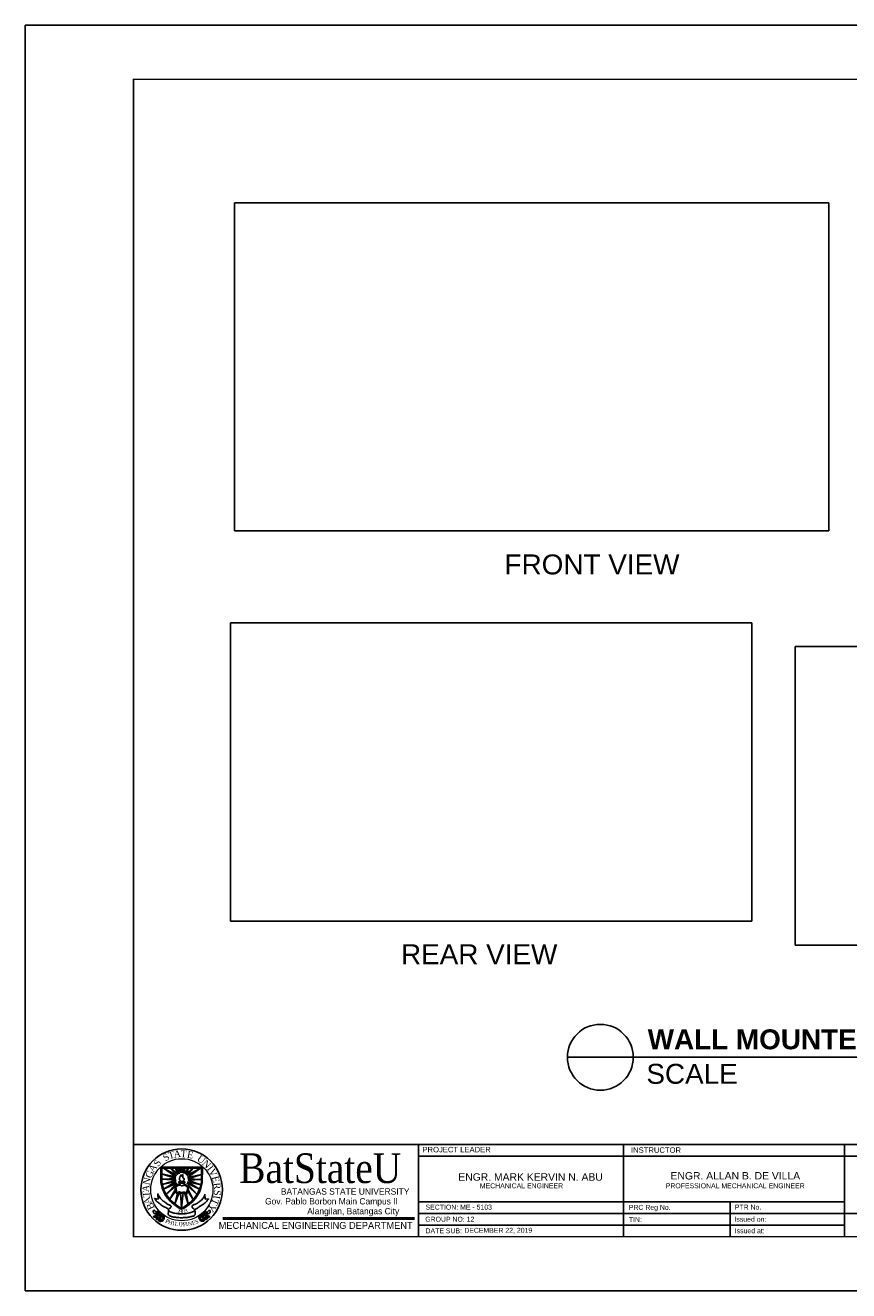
# Model space of a CAD drawing. Header units: inches. Extents: x 57.1 to 75, y 29.6 to 42.3.
# Tile 1 of 2: x 57.1 to 65.3, y 29.6 to 42.3. Entities that reach past the tile are written whole.
import ezdxf
from ezdxf.enums import TextEntityAlignment as Align

# ---------------------------------------------------------------- set-up
doc = ezdxf.new("R2010")
doc.units = ezdxf.units.IN
doc.header["$MEASUREMENT"] = 0
doc.layers.add('.1', color=1, linetype='Continuous')
doc.layers.add('template', color=7, linetype='Continuous')
doc.styles.add('arial', font='arial.ttf')
doc.styles.add('CGOTHIC', font='GOTHIC.TTF')
doc.styles.add('GARAMOND', font='GARA.TTF')
picture_1 = doc.add_image_def('image1.png', size_in_pixel=(846, 467))
picture_2 = doc.add_image_def('image2.png', size_in_pixel=(421, 394))
picture_3 = doc.add_image_def('image3.png', size_in_pixel=(700, 401))

msp = doc.modelspace()

# ---------------------------------------------------------------- linework, layer by layer
at = {"layer": '.1', "color": 0}
msp.add_line((74.95767, 42.26777), (57.06194, 42.26777), dxfattribs=at)
for q in [(62.49672, 31.9187), (68.3692, 31.9187)]:
    msp.add_line((63.15726, 31.9187), q)
msp.add_circle((62.82699, 31.9187), 0.33027)
at = {"layer": 'template'}
for p, q in [((57.06194, 42.26777), (57.06194, 29.57808)), ((58.14653, 31.04338), (74.41537, 31.04338)), ((61.00303, 31.04357), (61.00303, 30.12037)), ((61.00303, 31.04338), (61.00303, 30.12037)), ((63.05971, 31.04357), (63.05971, 30.12037)), ((63.05971, 31.04338), (63.05971, 30.12037)), ((65.27524, 30.12037), (65.27524, 31.04338)), ((61.00303, 30.928), (71.20063, 30.928)), ((58.42166, 30.81694), (58.83836, 30.81616)), ((58.42166, 30.66072), (58.42166, 30.81694)), ((58.57033, 30.72034), (58.42654, 30.75162)), ((58.42654, 30.75162), (58.57033, 30.70176)), ((58.43049, 30.80557), (58.82665, 30.80557)), ((58.43049, 30.66695), (58.43049, 30.80557)), ((58.58011, 30.73402), (58.44708, 30.80557)), ((58.44708, 30.80557), (58.57033, 30.72034)), ((58.52631, 30.80557), (58.52044, 30.79952)), ((58.52044, 30.79952), (58.58011, 30.73402)), ((58.59087, 30.7438), (58.52631, 30.80557)), ((58.57131, 30.80557), (58.56642, 30.80557)), ((58.56642, 30.80557), (58.59087, 30.7438)), ((58.60554, 30.75064), (58.57131, 30.80557)), ((58.60554, 30.80557), (58.59519, 30.80234)), ((58.59519, 30.80234), (58.60554, 30.75064)), ((58.62022, 30.75846), (58.60554, 30.80557)), ((58.62413, 30.80557), (58.62022, 30.75846)), ((58.63782, 30.80557), (58.62413, 30.80557)), ((58.65543, 30.80557), (58.63782, 30.75944)), ((58.63782, 30.75944), (58.63782, 30.80557)), ((58.69847, 30.80557), (58.65543, 30.7526)), ((58.65543, 30.7526), (58.66228, 30.80557)), ((58.66228, 30.80557), (58.65543, 30.80557)), ((58.74347, 30.80557), (58.6701, 30.74282)), ((58.6701, 30.74282), (58.69847, 30.80557)), ((58.81781, 30.80557), (58.68086, 30.73305)), ((58.68086, 30.73305), (58.74347, 30.80557)), ((58.68771, 30.71447), (58.81781, 30.80557)), ((58.82665, 30.74478), (58.68771, 30.71447)), ((58.69162, 30.69981), (58.82665, 30.74478)), ((58.82665, 30.66577), (58.82665, 30.80557)), ((58.83549, 30.66072), (58.83836, 30.81616)), ((58.57424, 30.68612), (58.43524, 30.64385)), ((58.43524, 30.64385), (58.57522, 30.67439)), ((58.57033, 30.70176), (58.43534, 30.6959)), ((58.43534, 30.6959), (58.57424, 30.68612)), ((58.57522, 30.67439), (58.44866, 30.59665)), ((58.44866, 30.59665), (58.58011, 30.65679)), ((58.58011, 30.65679), (58.47265, 30.54699)), ((58.47265, 30.54699), (58.58989, 30.64506)), ((58.56544, 30.59032), (58.50928, 30.49739)), ((58.55929, 30.61947), (58.57324, 30.5554)), ((58.5701, 30.6181), (58.58056, 30.55854)), ((58.60366, 30.65816), (58.60366, 30.63998)), ((58.65401, 30.65599), (58.65401, 30.63781)), ((58.78316, 30.54478), (58.66913, 30.648)), ((58.69192, 30.61288), (58.67728, 30.55749)), ((58.80811, 30.59565), (58.68086, 30.65679)), ((58.68086, 30.65679), (58.78316, 30.54478)), ((58.68303, 30.55436), (58.70011, 30.61995)), ((58.68771, 30.66852), (58.80811, 30.59565)), ((58.68771, 30.66852), (58.82062, 30.63813)), ((58.82665, 30.69394), (58.69162, 30.69981)), ((58.69358, 30.68612), (58.82665, 30.69394)), ((58.82062, 30.63813), (58.69358, 30.68612)), ((58.74342, 30.49253), (58.69456, 30.59423)), ((58.35908, 30.50235), (58.39223, 30.49547)), ((58.39223, 30.49547), (58.39032, 30.54516)), ((58.50928, 30.49739), (58.5674, 30.57565)), ((58.56005, 30.4499), (58.60457, 30.56099)), ((58.58794, 30.55121), (58.56005, 30.4499)), ((58.6163, 30.55806), (58.62857, 30.40703)), ((58.62857, 30.40703), (58.64369, 30.55903)), ((58.65641, 30.55806), (58.69585, 30.44891)), ((58.69585, 30.44891), (58.67402, 30.55219)), ((58.68869, 30.58152), (58.74342, 30.49253)), ((58.86235, 30.54559), (58.86439, 30.49681)), ((58.86439, 30.49681), (58.89693, 30.49787)), ((61.00303, 30.46831), (65.27524, 30.46831)), ((64.12757, 30.46831), (64.12757, 30.12037)), ((61.00303, 30.35233), (67.39806, 30.35233)), ((61.00303, 30.23635), (62.86586, 30.23635)), ((61.00303, 30.23635), (65.27524, 30.23635)), ((63.05971, 30.23635), (64.92254, 30.23635)), ((57.06194, 29.57808), (74.95767, 29.57808))]:
    msp.add_line(p, q, dxfattribs=at)
at = {"layer": 'template', "linetype": 'Continuous', "ltscale": 0.5}
msp.add_line((63.05971, 31.04338), (63.05971, 30.12037), dxfattribs=at)
at = {"layer": 'template', "linetype": 'Continuous', "lineweight": 50}
msp.add_line((59.04141, 30.30214), (60.9631, 30.30214), dxfattribs=at)
at = {"layer": 'template', "linetype": 'Continuous', "const_width": 0.01538}
msp.add_lwpolyline([(58.14653, 30.12037), (74.41537, 30.12037), (74.41537, 41.72548), (58.14653, 41.72548)], close=True, dxfattribs=at)
at = {"layer": 'template'}
msp.add_circle((58.62931, 30.59167), 0.4079, dxfattribs=at)
at = {"layer": 'template', "lineweight": 20}
for centre, radius in [((58.62931, 30.59167), 0.4079), ((58.63077, 30.59049), 0.31151)]:
    msp.add_circle(centre, radius, dxfattribs=at)
at = {"layer": 'template', "start_tangent": (-1, 0)}
msp.add_spline([(58.62736, 30.67428), (58.61502, 30.68099), (58.60852, 30.69116), (58.60852, 30.70242), (58.60852, 30.71108), (58.61112, 30.71562), (58.61372, 30.72428), (58.61762, 30.72342), (58.61892, 30.73207), (58.62152, 30.73857), (58.62498, 30.73381), (58.6317, 30.72775), (58.63689, 30.72775), (58.63646, 30.73467), (58.63408, 30.74095), (58.63451, 30.74311), (58.64079, 30.7377), (58.64079, 30.73272), (58.64188, 30.72796), (58.64188, 30.72277), (58.63993, 30.71476), (58.64469, 30.7074), (58.65054, 30.70761), (58.65422, 30.69809), (58.65314, 30.6903), (58.64751, 30.67969), (58.64209, 30.67514), (58.63538, 30.67384), (58.62715, 30.67384), (58.62758, 30.67384)], degree=3, dxfattribs=at)
at = {"layer": 'template'}
for points in [[(58.42166, 30.66072), (58.43434, 30.60659), (58.46075, 30.54598), (58.49694, 30.49514), (58.56933, 30.42964), (58.61824, 30.40129), (58.62802, 30.39836)], [(58.43049, 30.66695), (58.44318, 30.61282), (58.46959, 30.55221), (58.50578, 30.50137), (58.57816, 30.43587), (58.62707, 30.40752), (58.63685, 30.40459)], [(58.55929, 30.61947), (58.55913, 30.62643), (58.5694, 30.62792), (58.58057, 30.63218), (58.59416, 30.63897), (58.60366, 30.63998), (58.60366, 30.6442)], [(58.82665, 30.66695), (58.81397, 30.61282), (58.78756, 30.55221), (58.75136, 30.50137), (58.67898, 30.43587), (58.63007, 30.40752), (58.62029, 30.40459)], [(58.83549, 30.66072), (58.8228, 30.60659), (58.79639, 30.54598), (58.7602, 30.49514), (58.68781, 30.42964), (58.6389, 30.40129), (58.62912, 30.39836)], [(58.6999, 30.61914), (58.69768, 30.62696), (58.6867, 30.62434), (58.68043, 30.62748), (58.67572, 30.63323), (58.66893, 30.63741), (58.66318, 30.64159), (58.65401, 30.64159)], [(58.57324, 30.5554), (58.58213, 30.54901), (58.59154, 30.55121), (58.59781, 30.5579), (58.60457, 30.56099), (58.61402, 30.56099), (58.62134, 30.55946), (58.62866, 30.55581), (58.64068, 30.55842), (58.648, 30.56051), (58.65641, 30.55806), (58.67402, 30.55219), (58.68303, 30.55436)], [(58.58056, 30.55854), (58.59049, 30.55854), (58.59206, 30.56272), (58.59886, 30.56637), (58.61036, 30.56899), (58.62134, 30.56376), (58.62814, 30.56272), (58.63702, 30.56324), (58.64382, 30.56637), (58.65375, 30.56742), (58.66003, 30.5669), (58.66578, 30.56272), (58.66892, 30.5601), (58.67728, 30.55749)], [(58.3738, 30.34572), (58.35417, 30.35274), (58.34508, 30.3668), (58.34391, 30.38056), (58.34567, 30.38291), (58.35768, 30.38174), (58.3697, 30.3709), (58.37439, 30.36036), (58.37585, 30.3504), (58.37585, 30.34542), (58.37468, 30.34542), (58.37204, 30.34806), (58.37175, 30.34806)], [(58.39287, 30.32568), (58.38176, 30.31726), (58.36593, 30.31392), (58.35613, 30.31429), (58.34826, 30.3191), (58.34798, 30.32225), (58.35562, 30.32708), (58.36318, 30.32994), (58.37246, 30.33136), (58.37604, 30.3324), (58.38304, 30.33057), (58.39227, 30.32551), (58.39262, 30.32431)], [(58.39778, 30.33224), (58.40275, 30.34526), (58.40151, 30.36139), (58.3984, 30.3707), (58.39157, 30.3769), (58.38847, 30.37628), (58.38598, 30.3676), (58.38536, 30.35953), (58.38661, 30.35023), (58.38661, 30.3465), (58.39033, 30.3403), (58.39778, 30.33286), (58.39902, 30.33286)], [(58.42269, 30.31086), (58.42766, 30.32389), (58.42642, 30.34001), (58.42331, 30.34932), (58.41648, 30.35552), (58.41338, 30.3549), (58.4109, 30.34622), (58.41027, 30.33815), (58.41152, 30.32885), (58.41152, 30.32513), (58.41524, 30.31892), (58.42269, 30.31148), (58.42393, 30.31148)], [(58.44995, 30.29153), (58.45491, 30.30456), (58.45367, 30.32069), (58.45057, 30.32999), (58.44374, 30.3362), (58.44063, 30.33558), (58.43815, 30.32689), (58.43753, 30.31883), (58.43877, 30.30952), (58.43877, 30.3058), (58.4425, 30.2996), (58.44995, 30.29215), (58.45119, 30.29215)], [(58.80647, 30.29452), (58.80205, 30.30775), (58.80397, 30.32381), (58.80746, 30.33298), (58.81454, 30.33889), (58.81762, 30.33814), (58.81974, 30.32936), (58.82002, 30.32128), (58.81839, 30.31203), (58.81823, 30.30831), (58.81425, 30.30227), (58.8065, 30.29514), (58.80526, 30.2952)], [(58.83451, 30.31269), (58.83009, 30.32592), (58.83201, 30.34198), (58.8355, 30.35115), (58.84258, 30.35706), (58.84566, 30.35631), (58.84778, 30.34753), (58.84806, 30.33945), (58.84643, 30.3302), (58.84627, 30.32648), (58.84229, 30.32044), (58.83454, 30.31331), (58.8333, 30.31337)], [(58.86029, 30.33301), (58.85588, 30.34623), (58.85779, 30.3623), (58.86128, 30.37147), (58.86836, 30.37738), (58.87144, 30.37663), (58.87356, 30.36785), (58.87384, 30.35976), (58.87221, 30.35052), (58.87206, 30.3468), (58.86807, 30.34076), (58.86032, 30.33363), (58.85908, 30.33368)], [(58.86493, 30.32626), (58.87568, 30.31738), (58.89135, 30.31338), (58.90116, 30.31334), (58.90923, 30.31782), (58.90963, 30.32096), (58.9022, 30.32609), (58.89476, 30.32927), (58.88555, 30.33107), (58.88203, 30.33227), (58.87496, 30.33073), (58.86552, 30.32606), (58.86512, 30.32488)], [(58.88481, 30.34548), (58.90473, 30.35168), (58.91439, 30.36534), (58.91614, 30.37905), (58.91448, 30.38146), (58.90242, 30.38079), (58.88997, 30.37047), (58.88484, 30.36013), (58.88296, 30.35025), (58.88275, 30.34527), (58.88392, 30.34522), (58.88667, 30.34775), (58.88696, 30.34773)], [(58.41778, 30.3043), (58.40667, 30.29588), (58.39084, 30.29254), (58.38104, 30.29291), (58.37317, 30.29772), (58.37289, 30.30088), (58.38053, 30.3057), (58.3881, 30.30856), (58.39738, 30.30998), (58.40095, 30.31102), (58.40795, 30.30919), (58.41718, 30.30413), (58.41753, 30.30294)], [(58.44503, 30.28498), (58.43392, 30.27655), (58.4181, 30.27322), (58.40829, 30.27358), (58.40042, 30.2784), (58.40015, 30.28155), (58.40778, 30.28637), (58.41535, 30.28923), (58.42463, 30.29065), (58.4282, 30.2917), (58.4352, 30.28986), (58.44444, 30.2848), (58.44479, 30.28361)], [(58.81111, 30.28777), (58.82185, 30.27889), (58.83753, 30.27489), (58.84734, 30.27485), (58.8554, 30.27933), (58.85581, 30.28247), (58.84838, 30.28761), (58.84094, 30.29078), (58.83173, 30.29259), (58.8282, 30.29378), (58.82113, 30.29224), (58.81169, 30.28757), (58.81129, 30.28639)], [(58.83915, 30.30594), (58.84989, 30.29706), (58.86557, 30.29306), (58.87538, 30.29302), (58.88344, 30.2975), (58.88385, 30.30064), (58.87642, 30.30578), (58.86898, 30.30895), (58.85977, 30.31076), (58.85624, 30.31195), (58.84917, 30.31041), (58.83973, 30.30574), (58.83933, 30.30457)]]:
    msp.add_spline(points, degree=3, dxfattribs=at)
for points, end_tangent in [([(58.5701, 30.6181), (58.5837, 30.62542), (58.59311, 30.63378), (58.60252, 30.63639), (58.61193, 30.63744), (58.62134, 30.63378), (58.625, 30.62908), (58.62866, 30.62646), (58.63389, 30.63117), (58.64591, 30.63378), (58.65741, 30.63587), (58.66996, 30.63012), (58.67833, 30.62176), (58.68878, 30.6181), (58.69192, 30.61967), (58.69192, 30.61288)], (0, -1)), ([(58.60116, 30.67072), (58.61697, 30.66985), (58.63343, 30.6692), (58.64448, 30.66942), (58.65423, 30.6705), (58.65964, 30.67007), (58.65986, 30.66487), (58.65986, 30.66054), (58.65791, 30.65665), (58.65336, 30.656), (58.64426, 30.65513), (58.62845, 30.65513), (58.60961, 30.6547), (58.60484, 30.65751), (58.59943, 30.66098), (58.60095, 30.67093), (58.60095, 30.67202)], (-1, 0))]:
    msp.add_spline(points, degree=3, dxfattribs=dict(at, end_tangent=end_tangent))
for points, knots in [([(58.89693, 30.49787), (58.89765, 30.4979), (58.90203, 30.49707), (58.87721, 30.47381), (58.86204, 30.45382), (58.83096, 30.4366), (58.80231, 30.41731), (58.78134, 30.40043), (58.75871, 30.39303), (58.76333, 30.36951), (58.76894, 30.35076), (58.75567, 30.32785), (58.72834, 30.32268), (58.6927, 30.31344), (58.64887, 30.31009), (58.60601, 30.30904), (58.56796, 30.31486), (58.5344, 30.31844), (58.51017, 30.32714), (58.49702, 30.33705), (58.49229, 30.34592), (58.49616, 30.36191), (58.49953, 30.37772), (58.49408, 30.40499), (58.4553, 30.41299), (58.42573, 30.43805), (58.39819, 30.45935), (58.37467, 30.47541), (58.36669, 30.49116), (58.35378, 30.50333), (58.35881, 30.50266), (58.36409, 30.50131)], [1.52509566, 1.52509566, 1.52509566, 1.52509566, 1.53207344, 1.58461165, 1.6335577, 1.69806939, 1.76871142, 1.82363102, 1.85615423, 1.87443349, 1.94275521, 1.95956409, 2.0138373, 2.08171566, 2.16866491, 2.25326121, 2.31812611, 2.38039581, 2.43947884, 2.45720036, 2.4700917, 2.49227239, 2.54351783, 2.56029693, 2.63925905, 2.72163109, 2.78010421, 2.83264791, 2.87108644, 2.88537242, 2.91114476, 2.91114476, 2.91114476, 2.91114476]), ([(58.39326, 30.55036), (58.38417, 30.55036), (58.40628, 30.52096), (58.41668, 30.50056), (58.44478, 30.4756), (58.47632, 30.45718), (58.49683, 30.43636), (58.52985, 30.43105), (58.52202, 30.41436), (58.51345, 30.40537), (58.50201, 30.39842), (58.49314, 30.38069), (58.52102, 30.36491), (58.55285, 30.35575), (58.59223, 30.34891), (58.62456, 30.34933), (58.66256, 30.34868), (58.70489, 30.35376), (58.74001, 30.36804), (58.75922, 30.37941), (58.75926, 30.3917), (58.74893, 30.39921), (58.74233, 30.40837), (58.7304, 30.41461), (58.73404, 30.42692), (58.74497, 30.43997), (58.7698, 30.44393), (58.79565, 30.46234), (58.82021, 30.47917), (58.83863, 30.4978), (58.84999, 30.51472), (58.85999, 30.52731), (58.86237, 30.5434), (58.86235, 30.54559)], [0, 0, 0, 0, 0.05015677, 0.09732989, 0.16941511, 0.23846923, 0.29738227, 0.34519032, 0.36160902, 0.38475292, 0.41540171, 0.43521016, 0.48008218, 0.54908588, 0.63759308, 0.69239675, 0.72818115, 0.84754613, 0.9203779, 0.94487982, 0.95929114, 0.97972207, 1.01030939, 1.0239692, 1.04625377, 1.06606424, 1.11908078, 1.17380836, 1.241086, 1.28254417, 1.31829324, 1.35059418, 1.37988475, 1.37988475, 1.37988475, 1.37988475]), ([(58.39035, 30.54925), (58.39118, 30.55022), (58.39269, 30.55088), (58.39496, 30.55084), (58.39532, 30.55084)], [3.0484676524, 3.0484676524, 3.0484676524, 3.0484676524, 3.0588690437, 3.0607909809, 3.0607909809, 3.0607909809, 3.0607909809]), ([(58.62371, 30.46694), (58.62588, 30.46659), (58.6297, 30.46598), (58.63245, 30.46625), (58.63453, 30.46688)], [0, 0, 0, 0, 0.0114553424, 0.0200747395, 0.0200747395, 0.0200747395, 0.0200747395]), ([(58.62371, 30.46321), (58.62588, 30.46287), (58.6297, 30.46226), (58.63245, 30.46253), (58.63453, 30.46316)], [0, 0, 0, 0, 0.0114553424, 0.0200747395, 0.0200747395, 0.0200747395, 0.0200747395]), ([(58.62472, 30.45442), (58.62655, 30.45471), (58.6296, 30.45514), (58.63194, 30.45499), (58.63331, 30.45465)], [0.0017854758, 0.0017854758, 0.0017854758, 0.0017854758, 0.0114553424, 0.0182365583, 0.0182365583, 0.0182365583, 0.0182365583]), ([(58.62502, 30.45075), (58.62675, 30.45101), (58.62956, 30.4514), (58.63176, 30.45127), (58.63295, 30.45101)], [0.0023117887, 0.0023117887, 0.0023117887, 0.0023117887, 0.0114553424, 0.0176246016, 0.0176246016, 0.0176246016, 0.0176246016])]:
    msp.add_open_spline(points, degree=3, knots=knots, dxfattribs=at)

# ---------------------------------------------------------------- texts
at = {"char_height": 0.2, "attachment_point": 1, "style": 'arial'}
for s, width, insert in [('FRONT VIEW', 2.5565789, (61.86639, 36.96134)), ('REAR VIEW', 2.5565789, (60.82821, 33.05196)), ('{\\fArial|b1|i0|c0|p34;WALL MOUNTED FAN COIL DETAILS}', 5.5498971, (63.30184, 32.1989)), ('SCALE                                             NTS', 5.0445619, (63.28821, 31.85305))]:
    msp.add_mtext_dynamic_manual_height_columns(s, width=width, gutter_width=1, heights=[0], dxfattribs=dict(at, insert=insert))
at = {"layer": 'template', "style": 'arial'}
for s, height, p in [('PROJECT LEADER', 0.0548152, (61.04333, 30.9655)), ('INSTRUCTOR', 0.054804, (63.13412, 30.96062)), ('ENGR. MARK KERVIN N. ABU', 0.0743713, (61.40283, 30.68125)), ('ENGR. ALLAN B. DE VILLA', 0.0743713, (63.53054, 30.69343)), ('MECHANICAL ENGINEER', 0.0495808, (61.61853, 30.60539)), ('PROFESSIONAL MECHANICAL ENGINEER', 0.0495808, (63.48269, 30.60539)), ('SECTION: ME - 5103', 0.0495808, (61.07475, 30.39132)), ('PRC Reg No.', 0.0495808, (63.11228, 30.38893)), ('PTR No.', 0.049581, (64.17481, 30.39132)), ('GROUP NO: 12', 0.0495808, (61.07142, 30.26999)), ('DATE SUB:', 0.049581, (61.07417, 30.15402)), ('DECEMBER 22, 2019', 0.0495808, (61.46293, 30.15878)), ('TIN:', 0.049581, (63.11228, 30.26591)), ('Issued on:', 0.049581, (64.17148, 30.26999)), ('Issued at:', 0.049581, (64.17426, 30.15402))]:
    msp.add_text(s, height=height, dxfattribs=at).set_placement(p)
at = {"layer": 'template', "width": 1}
for s, height, style, p in [('BatStateU', 0.297489, 'GARAMOND', (60.01841, 30.65769)), ('BATANGAS STATE UNIVERSITY', 0.0633222, 'CGOTHIC', (60.26827, 30.54114)), ('Gov. Pablo Borbon Main Campus II', 0.0633222, 'CGOTHIC', (60.13143, 30.44287)), ('Alangilan, Batangas City', 0.0633222, 'CGOTHIC', (60.3492, 30.34389))]:
    msp.add_text(s, height=height, dxfattribs=dict(at, style=style)).set_placement(p, align=Align.CENTER)
at = {"layer": 'template', "attachment_point": 1}
for s, insert, char_height, width, rotation in [('{\\fTimes New Roman|b0|i0|c0|p18;T}', (58.48699, 30.96236), 0.0679829, 5.3490982, 14.44799), ('{\\fTimes New Roman|b0|i0|c0|p18;A}', (58.54524, 30.97984), 0.0679829, 5.3490982, 5.718517), ('{\\fTimes New Roman|b0|i0|c0|p18;T}', (58.62026, 30.9861), 0.0679829, 0.057557, 356.815034), ('{\\fTimes New Roman|b0|i0|c0|p18;E}', (58.69175, 30.98091), 0.0679829, 5.3490982, 348.690449), ('{\\fTimes New Roman|b0|i0|c0|p18;S}', (58.34018, 30.85573), 0.0679829, 5.3490982, 56.110392), ('{\\fTimes New Roman|b0|i0|c0|p18;S}', (58.43007, 30.9305), 0.0679829, 5.3490982, 33.231794), ('{\\fTimes New Roman|b0|i0|c0|p18;U}', (58.8165, 30.94332), 0.0679829, 5.3490982, 323.501255), ('{\\fTimes New Roman|b0|i0|c0|p18;N}', (58.87718, 30.89696), 0.0679829, 5.3490982, 314.135636), ('{\\fTimes New Roman|b0|i0|c0|p18;G}', (58.26089, 30.72706), 0.0679829, 5.3490982, 65.934744), ('{\\fTimes New Roman|b0|i0|c0|p18;A}', (58.29056, 30.7968), 0.0679829, 5.3490982, 56.110392), ('{\\fTimes New Roman|b0|i0|c0|p18;I}', (58.93129, 30.84035), 0.0679829, 5.3490982, 308.645401), ('{\\fTimes New Roman|b0|i0|c0|p18;V}', (58.95498, 30.80985), 0.0679829, 5.3490982, 298.200173), ('{\\fTimes New Roman|b0|i0|c0|p18;E}', (58.99547, 30.73565), 0.0679829, 5.3490982, 285.478678), ('{\\fTimes New Roman|b0|i0|c0|p18;A}', (58.23306, 30.56975), 0.0679829, 5.3490982, 85.537049), ('{\\fTimes New Roman|b0|i0|c0|p18;N}', (58.2386, 30.64807), 0.0679829, 5.3490982, 77.561612), ('{\\fTimes New Roman|b0|i0|c0|p18;R}', (59.01494, 30.66506), 0.0679829, 5.3490982, 276.199548), ('{\\fTimes New Roman|b0|i0|c0|p18;S}', (59.02346, 30.58539), 0.0679829, 5.3490982, 266.058573), ('{\\fTimes New Roman|b0|i0|c0|p18;T}', (58.24221, 30.51189), 0.0679829, 5.3490982, 94.266522), ('{\\fTimes New Roman|b0|i0|c0|p18;A}', (58.26641, 30.43391), 0.0679829, 5.3490982, 110.366728), ('{\\fTimes New Roman|b0|i0|c0|p18;B}', (58.29914, 30.37876), 0.0679829, 5.3490982, 115.184082), ('{\\fTimes New Roman|b0|i0|c0|p18;T}', (59.00748, 30.48263), 0.0679829, 5.3490982, 245.977986), ('{\\fTimes New Roman|b0|i0|c0|p18;I}', (59.01595, 30.52668), 0.0679829, 5.3490982, 259.810801), ('{\\fTimes New Roman|b0|i0|c0|p18;1}', (58.59063, 30.39766), 0.0380704, 5.3490982, 350.696744), ('{\\fTimes New Roman|b0|i0|c0|p18;9}', (58.60535, 30.39375), 0.0380704, 5.3490982, 359.89652), ('{\\fTimes New Roman|b0|i0|c0|p18;0}', (58.63358, 30.39296), 0.0380704, 5.3490982, 359.89652), ('{\\fTimes New Roman|b0|i0|c0|p18;3}', (58.65416, 30.39341), 0.0380704, 5.3490982, 14.572685), ('{\\fTimes New Roman|b0|i0|c0|p18;Y}', (58.98035, 30.41924), 0.0679829, 5.3490982, 237.493978), ('{\\fTimes New Roman|b0|i0|c0|p18;P}', (58.47854, 30.29963), 0.0380704, 5.3490982, 333.244975), ('{\\fTimes New Roman|b0|i0|c0|p18;P}', (58.4796, 30.29963), 0.0380704, 5.3490982, 333.244975), ('{\\fTimes New Roman|b0|i0|c0|p18;H}', (58.50237, 30.28617), 0.0380704, 5.3490982, 342.36893), ('{\\fTimes New Roman|b0|i0|c0|p18;I}', (58.54116, 30.27358), 0.0380704, 5.3490982, 350.744632), ('{\\fTimes New Roman|b0|i0|c0|p18;L}', (58.56463, 30.27009), 0.0380704, 5.3490982, 350.696744), ('{\\fTimes New Roman|b0|i0|c0|p18;I}', (58.59637, 30.26413), 0.0380704, 5.3490982, 357.832532), ('{\\fTimes New Roman|b0|i0|c0|p18;P}', (58.61548, 30.26237), 0.0380704, 5.3490982, 359.89652), ('{\\fTimes New Roman|b0|i0|c0|p18;P}', (58.63951, 30.26113), 0.0380704, 5.3490982, 7.516181), ('{\\fTimes New Roman|b0|i0|c0|p18;I}', (58.66862, 30.26251), 0.0380704, 5.3490982, 9.039112), ('{\\fTimes New Roman|b0|i0|c0|p18;N}', (58.68824, 30.26423), 0.0380704, 5.3490982, 12.924469), ('{\\fTimes New Roman|b0|i0|c0|p18;E}', (58.7284, 30.27437), 0.0380704, 5.3490982, 14.572685), ('{\\fTimes New Roman|b0|i0|c0|p18;S}', (58.76068, 30.28367), 0.0380704, 5.3490982, 14.572685)]:
    msp.add_mtext(s, dxfattribs=dict(at, insert=insert, char_height=char_height, width=width, rotation=rotation))
at = {"layer": 'template', "linetype": 'Continuous', "lineweight": 0, "insert": (59.00073, 30.26726), "char_height": 0.0692257, "width": 2.1973377, "attachment_point": 1}
msp.add_mtext('{\\fCentury Gothic|b0|i0|c0|p34;\\C7;MECHANICAL ENGINEERING DEPARTMENT}', dxfattribs=at)

# ---------------------------------------------------------------- pictures from other files: only their frames are drawn
image = msp.add_image(picture_1, insert=(59.15968, 37.19947), size_in_units=(5.95829, 3.28903))
image.dxf.flags = 7
image = msp.add_image(picture_3, insert=(59.1199, 33.28319), size_in_units=(5.2258, 2.99364))
image.dxf.flags = 7
image = msp.add_image(picture_2, insert=(64.77995, 33.04196), size_in_units=(3.20225, 2.99688))
image.dxf.flags = 7

doc.saveas('drawing.dxf')
